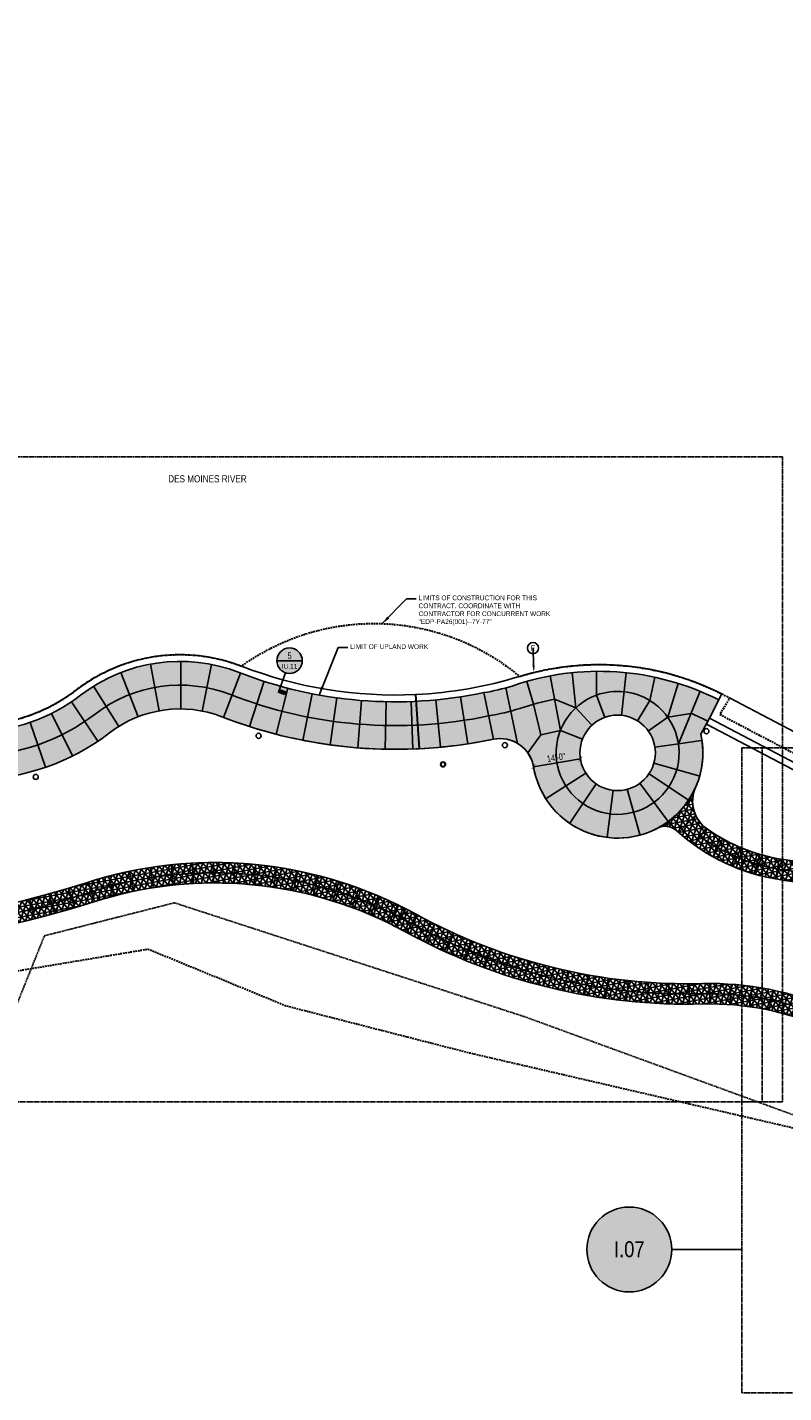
# Model space of a CAD drawing. Extents: x -7 to 1611950, y -7 to 575670.
# Tile 23 of 25: x 1610431 to 1610653, y 574829 to 575232. Entities that reach past the tile are written whole.
import ezdxf
from ezdxf import colors
from ezdxf.entities.mleader import LeaderData, LeaderLine
from ezdxf.enums import TextEntityAlignment as Align
from ezdxf.math import Vec2, Vec3

# ---------------------------------------------------------------- set-up
doc = ezdxf.new("R2010")
doc.units = 0
doc.header["$MEASUREMENT"] = 0
for name, pattern in [('3001.687.19 I09 Tree Protection$0$HIDDEN', [0.375, 0.25, -0.125]), ('DASHED', [0.75, 0.5, -0.25]), ('HIDDEN', [0.375, 0.25, -0.125])]:
    doc.linetypes.add(name, pattern=pattern)
for name, color, linetype in [('3001.687.19 I09 Tree Protection$0$L-TREE-PROTECT', 5, '3001.687.19 I09 Tree Protection$0$HIDDEN'), ('3001.687.19 P-Series Lighting$0$EN-LITE', 3, 'Continuous'), ('3001.687.19 P-Series Lighting$0$EN-LITE OPT2', 3, 'Continuous'), ('L-ANNO-MACH', 7, 'HIDDEN'), ('L-ANNO-MACH-OVERALL', 7, 'HIDDEN'), ('L-PAVE-JONT', 1, 'Continuous'), ('L-PAVE-SDWK', 4, 'Continuous'), ('X-XREF-SURV', 252, 'Continuous')]:
    doc.layers.add(name, color=color, linetype=linetype)
for name, color, linetype, lineweight in [('L-ANNO-DIMS', 2, 'Continuous', 25), ('L-ANNO-KEYN', 2, 'Continuous', 25), ('L-ANNO-KEYN-20SC', 2, 'Continuous', 25), ('L-ANNO-NOTE', 2, 'Continuous', 25), ('L-ANNO-SCRN', 9, 'Continuous', 25), ('P-LOW', 4, 'DASHED', 30)]:
    doc.layers.add(name, color=color, linetype=linetype, lineweight=lineweight)
doc.layers.add('L-ANNO-NPLT', color=8, linetype='Continuous', plot=False)
doc.layers.add('L-ANNO-TTLB-NPLT', color=8, linetype='Continuous', plot=False)
doc.styles.add('3001.687.19 P-Series Lighting$0$SIMPLEX', font='ARIALN.TTF')
doc.styles.add('RDG Standard', font='ARIALN.TTF')
doc.styles.add('RDG_Standard', font='ARIALN.TTF')
doc.styles.get("Standard").update_dxf_attribs({"font": 'arial.ttf'})
doc.styles.add('X-HLVM1S', font='ARIALN.TTF')
doc.dimstyles.new('RDG-ENG', dxfattribs={"dimscale": 12, "dimtxt": 0.09375, "dimasz": 0.0625, "dimexe": 0.0625, "dimexo": 0.0625, "dimgap": 0.03125, "dimtad": 1, "dimlfac": 12, "dimzin": 3, "dimdsep": 46, "dimlunit": 4, "dimtxsty": 'RDG Standard', "dimblk": 'ARCHTICK', "dimcen": 0.0937, "dimclrd": 256, "dimclre": 256, "dimclrt": 256, "dimadec": 0, "dimazin": 0, "dimtfac": 0.75, "dimtofl": 0, "dimtmove": 0, "dimatfit": 3, "dimfxl": 1, "dimtolj": 1, "dimtzin": 0, "dimarcsym": 0})
doc.dimstyles.new('RDG-ENG$7', dxfattribs={"dimscale": 12, "dimtxt": 0.09375, "dimasz": 0.125, "dimexe": 0.0625, "dimexo": 0.0625, "dimgap": 0.03125, "dimtad": 1, "dimlfac": 12, "dimzin": 3, "dimdsep": 46, "dimlunit": 4, "dimtxsty": 'RDG Standard', "dimblk": 'ARCHTICK', "dimcen": 0.0937, "dimclrd": 256, "dimclre": 256, "dimclrt": 256, "dimadec": 0, "dimazin": 0, "dimtfac": 0.75, "dimtofl": 0, "dimtmove": 0, "dimatfit": 3, "dimfxl": 1, "dimtolj": 1, "dimtzin": 0, "dimarcsym": 0})
pattern_1 = [(50, (0, 0), (1.0758902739, -0.09412820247), [0.1125, -1.2375]), (355, (0, 0), (-0.2081270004, 1.12828820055), [0.09, -0.99]), (100.45144446, (0.0897, -0.0078), (0.8677632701, 1.03415998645), [0.095610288, -1.051713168]), (46.1842, (0, 0.3), (1.600861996, -0.2482789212), [0.16875, -1.85625]), (96.63563549, (0.1334, 0.2793), (1.4019929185, 1.4611779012), [0.143415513, -1.57757064]), (351.18416399, (0, 0.3), (1.4019929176, 1.4611779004), [0.135, -1.4850000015]), (21, (0.15, 0.225), (0.8953605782, -0.603928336), [0.1125, -1.2375]), (326, (0.15, 0.225), (0.3649729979, 1.0877250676), [0.09, -0.99]), (71.45144474, (0.2246, 0.1747), (1.2603335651, 0.4837967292), [0.095610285, -1.051713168]), (37.5, (0, 0), (0.01823978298, 0.49934078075), [0, -0.978, 0, -1.005, 0, -0.99375]), (7.5, (0, 0), (0.39460430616, 0.59161756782), [0, -0.573, 0, -0.9555, 0, -0.37875]), (327.5, (-0.3345, 0), (0.80073365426, -0.0338323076), [0, -0.375, 0, -1.17, 0, -1.5525]), (317.5, (-0.4845, 0), (0.874779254, 0.1501574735), [0, -0.4875, 0, -0.777, 0, -1.1025])]

# ---------------------------------------------------------------- blocks, each defined once
blk = doc.blocks.new('_ArchTick')
at = {"color": 0, "linetype": 'ByBlock', "const_width": 0.15}
blk.add_lwpolyline([(-0.5, -0.5), (0.5, 0.5)], dxfattribs=at)
blk = doc.blocks.new('*D66')
at = {"layer": 'L-ANNO-DIMS', "lineweight": -2, "transparency": 16777216}
for p, q in [((1610579.48, 575015.13), (1610579.48, 575015.13)), ((1610579.68, 575013.9), (1610593.51, 575016.17)), ((1610593.3, 575017.4), (1610593.3, 575017.4))]:
    blk.add_line(p, q, dxfattribs=at)
at = {"layer": 'L-ANNO-DIMS', "lineweight": -2, "transparency": 16777216, "xscale": 1.25, "yscale": 1.25, "zscale": 1.25}
for p, rotation in [((1610579.68, 575013.9), 189.3287743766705), ((1610593.51, 575016.17), 9.328774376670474)]:
    blk.add_blockref('_ArchTick', p, dxfattribs=dict(at, rotation=rotation))
at = {"layer": 'L-ANNO-DIMS', "transparency": 16777216, "insert": (1610586.34, 575016.6), "char_height": 1.875, "attachment_point": 5, "rotation": 9.3288, "style": 'RDG Standard'}
blk.add_mtext('\\A1;14\'-0"', dxfattribs=at)
blk = doc.blocks.new('*U109')
at = {"layer": 'L-ANNO-KEYN', "true_color": 0xffffff}
h = blk.add_hatch(color=7, dxfattribs=at)
edge = h.paths.add_edge_path()
edge.add_arc((0, 0.0005), 0.25, 0, 360)
at = {"layer": 'L-ANNO-KEYN'}
blk.add_line((0.6635, 0), (0.25, 0), dxfattribs=at)
blk.add_circle((0, 0), 0.25, dxfattribs=at)
at = {"layer": 'L-ANNO-KEYN', "style": 'X-HLVM1S', "flags": 8}
blk.add_attdef('SHEET#', text='', height=0.0938, dxfattribs=at).set_placement((0, 0.0014), align=Align.MIDDLE_CENTER)
blk = doc.blocks.new('*U63')
at = {"layer": 'L-PAVE-JONT'}
blk.add_line((0, 3), (0, -3), dxfattribs=at)
blk = doc.blocks.new('*U64')
at = {"layer": 'L-PAVE-JONT', "color": 0, "linetype": 'ByBlock', "lineweight": -2, "transparency": 16777216}
for p, rotation in [((1610461.22, 574980.13), 11.80759910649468), ((1610467.21, 574981.22), 8.897571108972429), ((1610473.25, 574982.01), 5.987543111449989), ((1610479.32, 574982.49), 3.077515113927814), ((1610485.41, 574982.66), 0.1674871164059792), ((1610491.5, 574982.53), 357.2574591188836), ((1610497.57, 574982.08), 354.3474311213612), ((1610503.62, 574981.33), 351.437403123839), ((1610509.61, 574980.27), 348.5273751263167), ((1610443.63, 574975.22), 16.72332605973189), ((1610449.45, 574977.03), 17.62765510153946), ((1610455.3, 574978.73), 14.71762710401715), ((1610515.55, 574978.9), 345.6173471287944), ((1610521.41, 574977.24), 342.7073191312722), ((1610527.17, 574975.28), 339.79729113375), ((1610431.89, 574971.97), 14.16418322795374), ((1610437.78, 574973.53), 15.44375464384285), ((1610532.83, 574973.04), 336.8872631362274), ((1610538.37, 574970.51), 333.9772351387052), ((1610543.78, 574967.7), 331.3755372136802), ((1610549.17, 574964.87), 333.4305151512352), ((1610554.67, 574962.25), 335.4854930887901), ((1610560.25, 574959.82), 337.5404710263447), ((1610565.92, 574957.6), 339.5954489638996), ((1610571.67, 574955.58), 341.6504269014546), ((1610577.48, 574953.76), 343.7054048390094), ((1610583.36, 574952.16), 345.7603827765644), ((1610589.29, 574950.77), 347.8153607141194), ((1610595.26, 574949.59), 349.8703386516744), ((1610601.28, 574948.62), 351.9253165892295), ((1610607.32, 574947.88), 353.9802945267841), ((1610613.39, 574947.35), 356.0352724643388), ((1610619.47, 574947.04), 358.0902504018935), ((1610625.56, 574946.94), 0.1452283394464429), ((1610631.65, 574947.03), 0.1476671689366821), ((1610637.73, 574946.83), 356.0396607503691), ((1610643.79, 574946.19), 351.9316543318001), ((1610649.78, 574945.12), 347.8236479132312)]:
    blk.add_blockref('*U63', p, dxfattribs=dict(at, rotation=rotation))
blk = doc.blocks.new('*U59')
at = {"layer": 'L-PAVE-JONT'}
blk.add_line((0, 7), (0, -7), dxfattribs=at)
blk = doc.blocks.new('*U60')
at = {"layer": 'L-PAVE-JONT', "color": 0, "linetype": 'ByBlock', "lineweight": -2, "transparency": 16777216}
for p, rotation in [((1610142.83, 575088.68), 310.2732509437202), ((1610148.27, 575083.19), 319.3144249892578), ((1610154.51, 575078.64), 328.3555990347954), ((1610161.38, 575075.11), 337.3967730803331), ((1610168.72, 575072.72), 346.4379471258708), ((1610191.79, 575071.91), 359.987242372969), ((1610176.35, 575071.5), 355.4791211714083), ((1610184.07, 575071.5), 4.520295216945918), ((1610199.51, 575071.49), 353.7475588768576), ((1610207.13, 575070.23), 347.5078753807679), ((1610214.58, 575068.15), 341.2681918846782), ((1610221.75, 575065.27), 335.0285083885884), ((1610228.57, 575061.63), 328.7888248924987), ((1610234.96, 575057.29), 324.3919354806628), ((1610241.4, 575053.02), 328.4563164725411), ((1610248.13, 575049.21), 332.520697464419), ((1610255.11, 575045.89), 336.5850784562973), ((1610262.31, 575043.07), 340.6494594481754), ((1610269.69, 575040.77), 344.7138404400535), ((1610323.25, 575039.77), 12.59880739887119), ((1610330.88, 575041.05), 6.359123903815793), ((1610338.59, 575041.48), 0.1194404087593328), ((1610346.31, 575041.08), 353.8797569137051), ((1610353.94, 575039.84), 347.6400734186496), ((1610277.22, 575039), 348.7782214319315), ((1610284.85, 575037.76), 352.8426024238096), ((1610292.55, 575037.07), 356.9069834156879), ((1610300.28, 575036.93), 0.9713644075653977), ((1610308, 575037.33), 5.035745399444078), ((1610315.67, 575038.28), 9.100126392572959), ((1610361.39, 575037.78), 341.4003899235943), ((1610468.08, 575037.24), 10.45380073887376), ((1610475.77, 575037.92), 359.6484951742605), ((1610483.45, 575037.15), 348.8431896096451), ((1610368.56, 575034.92), 335.1607064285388), ((1610460.65, 575035.13), 21.25910630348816), ((1610490.86, 575034.95), 338.9484073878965), ((1610498.15, 575032.38), 342.2545083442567), ((1610375.39, 575031.29), 328.9210229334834), ((1610453.76, 575031.67), 32.06441186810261), ((1610505.58, 575030.24), 345.5606093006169), ((1610513.12, 575028.53), 348.8667102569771), ((1610559.27, 575027.55), 8.703315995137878), ((1610381.82, 575027), 326.3848824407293), ((1610447.45, 575027.2), 33.9638274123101), ((1610520.74, 575027.26), 352.1728112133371), ((1610528.43, 575026.43), 355.4789121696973), ((1610536.15, 575026.04), 358.7850131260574), ((1610543.88, 575026.1), 2.091114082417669), ((1610551.59, 575026.6), 5.397215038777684), ((1610388.52, 575023.16), 333.8936541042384), ((1610395.67, 575020.22), 341.4024257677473), ((1610433.64, 575020.33), 18.9462840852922), ((1610440.77, 575023.32), 26.45505574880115), ((1610403.14, 575018.24), 348.9111974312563), ((1610410.8, 575017.25), 356.4199690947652), ((1610418.53, 575017.28), 3.928740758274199), ((1610426.19, 575018.31), 11.43751242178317)]:
    blk.add_blockref('*U59', p, dxfattribs=dict(at, rotation=rotation))
blk = doc.blocks.new('*U61')
at = {"layer": 'L-PAVE-JONT'}
blk.add_line((0, 3), (0, -3), dxfattribs=at)
blk = doc.blocks.new('*U62')
at = {"layer": 'L-PAVE-JONT', "color": 0, "linetype": 'ByBlock', "lineweight": -2, "transparency": 16777216}
for p, rotation in [((1610628.8, 574993.31), 324.4294698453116), ((1610634.05, 574989.98), 330.8418857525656), ((1610639.64, 574987.26), 337.2543016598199), ((1610645.5, 574985.18), 343.666717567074), ((1610651.56, 574983.77), 350.0791334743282), ((1610657.7, 574982.84), 350.1071872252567), ((1610663.79, 574981.57), 346.2805560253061), ((1610669.78, 574979.9), 342.4539248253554), ((1610675.64, 574977.82), 338.6272936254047), ((1610681.36, 574975.37), 334.800662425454), ((1610686.89, 574972.53), 330.9740312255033), ((1610692.23, 574969.33), 327.1474000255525), ((1610697.33, 574965.79), 323.3207688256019), ((1610702.19, 574961.91), 319.4941376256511), ((1610706.79, 574957.71), 315.6675064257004), ((1610711.24, 574953.37), 317.3296541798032), ((1610715.93, 574949.29), 320.6095061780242), ((1610720.85, 574945.48), 323.889358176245), ((1610725.98, 574941.97), 327.1692101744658), ((1610731.3, 574938.74), 330.4490621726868), ((1610736.79, 574935.83), 333.7289141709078), ((1610742.44, 574933.24), 337.0087661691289), ((1610748.24, 574930.98), 340.28861816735), ((1610754.15, 574929.05), 343.5684701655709), ((1610760.16, 574927.46), 346.8483221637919), ((1610766.26, 574926.22), 350.1281741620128), ((1610772.41, 574925.33), 353.4080261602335), ((1610778.61, 574924.79), 356.6878781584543), ((1610784.82, 574924.61), 359.9677301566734), ((1610791.04, 574924.78), 3.247582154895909), ((1610797.24, 574925.31), 6.527434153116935), ((1610803.39, 574926.2), 9.807286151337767)]:
    blk.add_blockref('*U61', p, dxfattribs=dict(at, rotation=rotation))
blk = doc.blocks.new('KEYNOTE-CIRCLE')
at = {"layer": 'L-ANNO-NOTE', "color": 0, "transparency": 16777216}
blk.add_circle((0, 0), 0.0971, dxfattribs=at)
at = {"layer": 'L-ANNO-NOTE', "color": 0, "transparency": 16777216, "style": 'RDG_Standard'}
blk.add_attdef('#', text='', height=0.0938, dxfattribs=at).set_placement((0, 0), align=Align.MIDDLE_CENTER)
blk = doc.blocks.new('*U53')
at = {"layer": 'L-ANNO-KEYN', "true_color": 0xffffff}
h = blk.add_hatch(color=7, dxfattribs=at)
edge = h.paths.add_edge_path()
edge.add_arc((0, 0), 0.25, 0, 360)
at = {"layer": 'L-ANNO-KEYN'}
blk.add_hatch(color=256, dxfattribs=at).paths.add_polyline_path([(-0.102, -0.662), (-0.083, -0.609), (-0.201, -0.568), (-0.22, -0.62)])
for p, q in [((-0.25, 0), (0.25, 0)), ((-0.083, -0.236), (-0.22, -0.62))]:
    blk.add_line(p, q, dxfattribs=at)
blk.add_lwpolyline([(-0.102, -0.662), (-0.083, -0.609), (-0.201, -0.568), (-0.22, -0.62)], close=True, dxfattribs=at)
blk.add_circle((0, 0), 0.25, dxfattribs=at)
at = {"layer": 'L-ANNO-KEYN', "style": 'X-HLVM1S', "flags": 8}
blk.add_attdef('VIEWNUMBER', text='', height=0.125, dxfattribs=at).set_placement((0, 0), align=Align.BOTTOM_CENTER)
blk.add_attdef('SHEETNUMBER', text='', height=0.0938, dxfattribs=at).set_placement((0, -0.063), align=Align.TOP_CENTER)
at = {"layer": 'L-ANNO-KEYN', "style": 'RDG_Standard'}
blk.add_attdef('DESC', text='', height=0.0938, dxfattribs=at).set_placement((0.001, -0.371), align=Align.CENTER)
blk = doc.blocks.new('viewports_Rebid')
at = {"layer": 'L-ANNO-MACH'}
blk.add_lwpolyline([(974.23, -154.41), (980.23, -154.41), (980.23, -50.07), (986.23, -50.07)], dxfattribs=at)
at = {"layer": 'L-ANNO-MACH-OVERALL'}
for points in [[(986.23, -154.41), (666.23, -154.41), (666.23, 35.59), (986.23, 35.59)], [(1294.23, -240.07), (974.23, -240.07), (974.23, -50.07), (1294.23, -50.07)]]:
    blk.add_lwpolyline(points, close=True, dxfattribs=at)
blk = doc.blocks.new('3001.687.19 I09 Tree Protection')
at = {"layer": '3001.687.19 I09 Tree Protection$0$L-TREE-PROTECT'}
blk.add_lwpolyline([(1610425.18, 574938.2), (1610435.58, 574964.09), (1610473.88, 574973.8), (1610577.12, 574940.23), (1610690.81, 574898.69), (1610702.8, 574874.88), (1610777.83, 574852.3), (1610817.8, 574852.3), (1610887.82, 574866.09)], dxfattribs=at)
blk = doc.blocks.new('3001.687.19 P-Series Lighting$0$SPD')
at = {"layer": '3001.687.19 P-Series Lighting$0$EN-LITE OPT2'}
blk.add_circle((16101985.7, 5750268.2), 6, dxfattribs=at)
blk = doc.blocks.new('3001.687.19 P-Series Lighting$0$DM_ELEC-LF32')
blk.add_circle((0, 0), 3)
at = {"style": '3001.687.19 P-Series Lighting$0$SIMPLEX', "flags": 1}
blk.add_attdef('CON_CENTER', text='', height=9.6, dxfattribs=at).set_placement((0, 0), align=Align.MIDDLE_CENTER)
for tag, p in [('CON_TYPE', (0, -16.5)), ('CON_WIDTH', (0, -32.9))]:
    blk.add_attdef(tag, p, '', height=9.6, dxfattribs=at)
blk = doc.blocks.new('3001.687.19 P-Series Lighting')
at = {"layer": '3001.687.19 P-Series Lighting$0$EN-LITE', "xscale": 0.25, "yscale": 0.25, "zscale": 0.25}
for p in [(1610498.69, 575022.98), (1610630.62, 575024.37), (1610571.25, 575020.24), (1610553.03, 575014.56), (1610553.03, 575014.56), (1610433.02, 575010.88)]:
    blk.add_blockref('3001.687.19 P-Series Lighting$0$DM_ELEC-LF32', p, dxfattribs=at)
at = {"layer": '3001.687.19 P-Series Lighting$0$EN-LITE OPT2', "xscale": 0.09999999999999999, "yscale": 0.09999999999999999, "zscale": 0.09999999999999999}
blk.add_blockref('3001.687.19 P-Series Lighting$0$SPD', (354.46, -12.26), dxfattribs=at)

msp = doc.modelspace()

# ---------------------------------------------------------------- hatches: boundary and pattern name
at = {"layer": 'L-ANNO-SCRN'}
h = msp.add_hatch(dxfattribs=at)
h.set_pattern_fill('AR-CONC', color=256, scale=0.15)
h.set_pattern_definition(pattern_1)
edge = h.paths.add_edge_path()
edge.add_arc((1610538.98683, 575159.99708), 126.9876, 248.7344965, 272.7505477, ccw=False)
edge.add_arc((1610475.521, 574996.92425), 48, 68.7350848, 127.6152423)
edge.add_arc((1610414.48676, 575076.05912), 51.93753, 234.3109316, 307.6664889, ccw=False)
edge.add_arc((1610338.74388, 574970.50483), 77.9805, 54.3557112, 102.9478372)
edge.add_line((1610321.27126, 575046.50263), (1610321.15746, 575046.47655))
edge.add_line((1610321.15746, 575046.47655), (1610324.38321, 575032.85286))
edge.add_arc((1610298.42797, 575145.91181), 116, 282.9295054, 282.9413703)
edge.add_arc((1610338.73967, 574970.48385), 64, 54.3621782, 102.9413702, ccw=False)
edge.add_arc((1610414.48541, 575076.13698), 66, 234.3621782, 307.6152423)
edge.add_arc((1610475.521, 574996.92425), 34, 68.7350848, 127.6152423, ccw=False)
edge.add_arc((1610538.99012, 575160.00911), 141, 248.7350848, 272.8414103)
edge.add_line((1610545.97972, 575019.18246), (1610545.08067, 575033.15578))
h = msp.add_hatch(dxfattribs=at)
h.set_pattern_fill('AR-CONC', color=256, scale=0.15)
h.set_pattern_definition(pattern_1)
edge = h.paths.add_edge_path()
edge.add_arc((1610538.99012, 575160.00911), 141, 272.8965583, 281.8307284)
edge.add_arc((1610569.94829, 575012.21671), 10, 9.4646478, 101.8307284, ccw=False)
edge.add_arc((1610604.47184, 575017.97208), 25, 189.4646479, 372.252932)
edge.add_line((1610628.90235, 575023.27777), (1610631.54467, 575028.22057))
edge.add_line((1610631.54467, 575028.22057), (1610634.25557, 575033.5785))
edge.add_arc((1610598.95503, 574963.3035), 78.64288, 63.328704, 106.8371787)
edge.add_arc((1610539.92748, 575154.63794), 121.59165, 272.4545923, 287.3444771, ccw=False)
edge.add_line((1610545.13496, 575033.15785), (1610546.11526, 575019.18925))
edge = h.paths.add_edge_path(flags=16)
edge.add_arc((1610604.47184, 575017.97208), 11.1127, 0, 360)
at = {"layer": 'L-ANNO-SCRN', "ltscale": 0.01}
h = msp.add_hatch(dxfattribs=at)
h.set_pattern_fill('NET3', color=256, scale=12, angle=10.4)
edge = h.paths.add_edge_path()
edge.add_arc((1609954.03499, 575193.68314), 178, 275.5443029, 284.1935649)
edge.add_line((1609997.68032, 575021.11697), (1609998.77094, 575021.3067))
edge.add_arc((1610000.91519, 575016.78982), 5, 115.3945878, 248.6841365)
edge.add_arc((1610051.49656, 575146.41827), 144.14743, 248.6841365, 285.828374)
edge.add_arc((1610150.82022, 574796.0782), 220, 64.0444907, 105.828374, ccw=False)
edge.add_arc((1610365.14205, 575236.16061), 269.49605, 244.0249618, 287.9075308)
edge.add_arc((1610485.75337, 574862.65553), 123, 62.781524, 107.8712941, ccw=False)
edge.add_line((1610542.01169, 574972.03561), (1610539.22782, 574966.72033))
edge.add_arc((1610485.75337, 574862.65553), 117, 62.8033108, 107.8712941)
edge.add_arc((1610365.14205, 575236.1606), 275.49604, 244.0253869, 287.9067423, ccw=False)
edge.add_arc((1610150.82022, 574796.0782), 214, 64.0444907, 105.828374)
edge.add_arc((1610051.49656, 575146.41827), 150.14743, 241.8291039, 285.828374, ccw=False)
edge.add_arc((1609971.16944, 574996.42592), 20, 61.8291039, 91.3985871)
edge.add_line((1609970.68129, 575016.41997), (1609971.23253, 575016.51587))
h = msp.add_hatch(dxfattribs=at)
h.set_pattern_fill('NET3', color=256, scale=12, angle=10.4)
edge = h.paths.add_edge_path()
edge.add_arc((1610485.75337, 574862.65553), 117, 61.26492, 62.7817033, ccw=False)
edge.add_arc((1610625.1739, 575116.9426), 173, 241.26492, 271.4988119)
edge.add_arc((1610631.84374, 574862.02984), 82, 40.5986621, 91.4988119, ccw=False)
edge.add_arc((1610804.20178, 575009.75157), 145, 220.5986621, 297.8966469)
edge.add_arc((1610874.38349, 574877.18261), 5, 77.5802528, 117.8966469, ccw=False)
edge.add_arc((1610877.4402, 574890.87449), 9.02896, 257.3236578, 508.8954732)
edge.add_arc((1610861.17032, 574900.74317), 10, 262.1913821, 328.6388783, ccw=False)
edge.add_arc((1610865.24626, 574930.46499), 40, 191.6818726, 262.1913821, ccw=False)
edge.add_arc((1610830.97121, 574923.37828), 5, 102.5817929, 191.6818726, ccw=False)
edge.add_arc((1610827.80993, 574936.99655), 8.98066, 283.3401073, 528.6304592)
edge.add_arc((1610809.20352, 574940.7471), 10, 284.5153485, 348.5791627, ccw=False)
edge.add_arc((1610784.89571, 575033.28791), 105.67999, 225.4045385, 284.6983544, ccw=False)
edge.add_arc((1610641.70883, 574891.11272), 96.11521, 44.1287295, 83.0615475)
edge.add_arc((1610661.13937, 575038.53242), 52.59294, 234.4316085, 261.4495534, ccw=False)
edge.add_arc((1610636.58032, 575003.73879), 10.0091, 156.1058844, 232.9334141, ccw=False)
edge.add_arc((1610604.47111, 575017.97276), 25.11365, 297.8066482, 336.0869651, ccw=False)
edge.add_arc((1610618.51874, 574991.3364), 5, 49.6461054, 117.8059001, ccw=False)
edge.add_arc((1610661.13084, 575038.53034), 58.58751, 227.7734183, 261.6224157)
edge.add_arc((1610641.70484, 574891.09942), 90.12889, 44.0485261, 83.0601456, ccw=False)
edge.add_arc((1610784.87204, 575033.24736), 111.6345, 225.3982425, 282.6823884)
edge.add_arc((1610811.54819, 574914.57418), 10, 16.485005, 102.5165182, ccw=False)
edge.add_arc((1610865.13463, 574930.34856), 45.86, 196.3851011, 256.0268238)
edge.add_arc((1610853.33145, 574882.93566), 3, -68.8231643, 75.9269198, ccw=False)
edge.add_arc((1610804.20178, 575009.75157), 139, 220.5986621, 291.1768356, ccw=False)
edge.add_arc((1610631.84374, 574862.02984), 88, 40.5986621, 91.4988119)
edge.add_arc((1610625.1739, 575116.9426), 167, 241.26492, 271.4988119, ccw=False)
edge.add_arc((1610485.75337, 574862.65553), 123, 61.26492, 62.7304502)
edge.add_line((1610542.10917, 574971.98541), (1610539.26706, 574966.70016))

# ---------------------------------------------------------------- linework, layer by layer
at = {"layer": 'L-ANNO-NPLT'}
msp.add_lwpolyline([(1610546.11526, 575019.18925, 0.03900243), (1610567.89808, 575022.00429, -0.421100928), (1610579.691, 575013.9013, 1.028546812), (1610628.9841, 575023.4307), (1610631.54467, 575028.22057), (1610631.54467, 575028.22057), (1610635.1615, 575035.36155, 0.193870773), (1610575.59029, 575040.48745, -0.062351), (1610544.99702, 575035.15352)], format="xyb", close=True, dxfattribs=at)
for points in [[(1609998.00712, 575009.3371, 0.163506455), (1610091.63201, 575004.85022, -0.184365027), (1610245.79618, 574991.18988, 0.193674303), (1610448.9278, 574976.86532, -0.206363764), (1610543.44463, 574967.87776, 0.132841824), (1610629.62046, 574947.00076, -0.225974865), (1610696.38309, 574917.34415, 0.318237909), (1610855.49894, 574877.34084)], [(1610628.80222, 574993.31203, 0.11886092), (1610652.95736, 574983.54601, -0.171688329), (1610708.5922, 574955.89967, 0.25524334), (1610808.7244, 574927.25808)]]:
    msp.add_lwpolyline(points, format="xyb", dxfattribs=at)
at = {"layer": 'L-ANNO-TTLB-NPLT'}
msp.add_lwpolyline([(1610542.01169, 574972.03561, 0.199319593), (1610448.00716, 574979.72056, -0.193848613), (1610247.1083, 574993.88772, 0.184707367), (1610090.81374, 575007.73647, -0.163506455), (1609999.09765, 575012.13187, -0.657436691), (1609998.77094, 575021.3067), (1609970.68129, 575016.41997, -0.129741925), (1609980.6115, 575014.05679, 0.194377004), (1610092.45028, 575001.96397, -0.184363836), (1610244.48226, 574988.49291, 0.193843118), (1610449.84843, 574974.01008, -0.199220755), (1610539.22782, 574966.72033)], format="xyb", close=True, dxfattribs=at)
for points in [[(1610710.69814, 574958.03513, 0.171320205), (1610653.39749, 574986.51455, -0.118899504), (1610630.54741, 574995.75218, -0.348371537), (1610627.42904, 575007.79296, -0.169418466), (1610616.11562, 574995.72191, -0.307048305), (1610621.71935, 574995.18363, 0.149078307), (1610652.59488, 574980.56799, -0.171883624), (1610706.48509, 574953.7631, 0.255287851)], [(1610698.66095, 574919.29642, 0.225818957), (1610629.54199, 574949.99974, -0.132690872), (1610544.88691, 574970.50832, 0.006394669), (1610542.10917, 574971.98541), (1610539.26706, 574966.70016, -0.006618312), (1610542.00235, 574965.24721, 0.132690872), (1610629.69893, 574944.00179, -0.225818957), (1610694.10523, 574915.39188, 0.350675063)]]:
    msp.add_lwpolyline(points, format="xyb", dxfattribs=at)
at = {"layer": 'L-PAVE-JONT'}
for p, q in [((1610577.73349, 575039.03439), (1610579.64332, 575032.29996)), ((1610587.61464, 575024.59814), (1610584.59541, 575040.64926)), ((1610591.07158, 575041.58812), (1610592.13179, 575031.23077)), ((1610598.26932, 575034.98967), (1610598.19587, 575041.98929)), ((1610606.96168, 575041.58766), (1610605.63702, 575029.02352)), ((1610613.95511, 575033.40378), (1610615.42814, 575040.24704)), ((1610622.33353, 575038.42623), (1610619.21974, 575028.48728)), ((1610565.02778, 575035.70689), (1610567.89808, 575022.00429)), ((1610571.53496, 575037.12506), (1610574.96723, 575020.77791)), ((1610598.26932, 575034.98967), (1610600.66641, 575028.4129)), ((1610628.75983, 575036.09913), (1610622.3858, 575020.6479)), ((1610579.64332, 575032.29996), (1610581.8179, 575023.23396)), ((1610585.90581, 575033.77299), (1610592.13179, 575031.23077)), ((1610592.13179, 575031.23077), (1610596.90084, 575026.10669)), ((1610613.95511, 575033.40378), (1610610.29012, 575027.4399)), ((1610619.21974, 575028.48728), (1610613.52013, 575024.42348)), ((1610626.06915, 575029.57666), (1610619.21974, 575028.48728)), ((1610581.8179, 575023.23396), (1610577.96817, 575018.01587)), ((1610587.61464, 575024.59814), (1610581.8179, 575023.23396)), ((1610594.12943, 575022.03737), (1610587.61464, 575024.59814)), ((1610587.61464, 575024.59814), (1610587.61464, 575024.59814)), ((1610622.3858, 575020.6479), (1610615.4626, 575019.61378)), ((1610622.3858, 575020.6479), (1610629.07862, 575021.62605)), ((1610579.691, 575013.90128), (1610593.50612, 575016.17072)), ((1610615.17114, 575014.96923), (1610628.41021, 575011.25107)), ((1610595.08982, 575012.01644), (1610583.3653, 575004.5738)), ((1610625.36316, 575004.03661), (1610613.71655, 575011.80543)), ((1610598.14245, 575008.83803), (1610590.34313, 574997.29725)), ((1610603.11403, 575006.94264), (1610601.41721, 574993.15939)), ((1610607.32619, 575007.23221), (1610611.0133, 574993.91746)), ((1610619.32996, 574997.72655), (1610611.04677, 575009.01315)), ((1610625.36316, 575004.03661), (1610626.57422, 575004.00451)), ((1610622.49569, 574994.48998), (1610627.36185, 574999.533)), ((1610619.32996, 574997.72655), (1610619.14927, 574996.29649))]:
    msp.add_line(p, q, dxfattribs=at)
for centre, radius, start, end in [((1610604.47184, 575017.97208), 18.1127, 110.0256158, 58.4279598), ((1610604.47184, 575017.97208), 18.1127, 58.4279598, 110.0256158), ((1610554.76498, 575098.43531), 70.55621, 279.5434891, 287.2230188), ((1610599.0144, 574963.99358), 71, 100.6529005, 109.2071085), ((1610599.0144, 574963.99358), 71, 63.1401368, 67.5825659), ((1610604.47184, 575017.97208), 25.11264, 306.2748076, 326.2948912)]:
    msp.add_arc(centre, radius, start, end, dxfattribs=at)
at = {"layer": 'L-PAVE-SDWK'}
msp.add_line((1610631.54467, 575028.22057), (1610628.9841, 575023.4307), dxfattribs=at)
msp.add_lwpolyline([(1610631.54467, 575028.22057), (1610634.25557, 575033.5785)], dxfattribs=at)
msp.add_circle((1610604.47184, 575017.97208), 11.1127, dxfattribs=at)
for centre, radius, start, end in [((1610599.0144, 574963.99358), 78, 63.1401368, 109.2071085), ((1610554.76498, 575098.43531), 63.5624, 279.2916661, 287.0045581), ((1610475.521, 574996.92425), 34, 68.7350848, 127.6152423), ((1610538.99012, 575160.00911), 141, 248.7350848, 281.8307284), ((1610414.48541, 575076.13698), 66, 234.3621782, 307.6152423), ((1610569.83788, 575012.19363), 10, 9.4721775, 101.7879304), ((1610604.47184, 575017.97208), 25.1127, 336.0877163, 12.5543254), ((1610604.47184, 575017.97208), 25.1127, 189.4721775, 297.805897), ((1610636.57071, 575003.73958), 10, 156.0877163, 234.7679071), ((1610618.51874, 574991.3364), 5, 47.9094619, 117.805897), ((1610661.1224, 575038.50246), 58.5587, 227.9094619, 261.6266151), ((1610661.1224, 575038.50246), 52.5587, 234.7679071, 261.5482324), ((1610365.1496, 575236.6926), 270, 244.0444907, 287.8712941), ((1610365.1496, 575236.6926), 276, 244.0444907, 287.8712941), ((1610641.70883, 574891.11272), 96.11521, 44.1287295, 83.0149165), ((1610485.75337, 574862.65553), 123, 61.26492, 107.8712941), ((1610485.75337, 574862.65553), 117, 61.26492, 107.8712941), ((1610641.70484, 574891.09942), 90.12889, 44.0485261, 83.0601456), ((1610625.1739, 575116.9426), 167, 241.26492, 271.4988119), ((1610625.1739, 575116.9426), 173, 241.26492, 271.4988119), ((1610631.84374, 574862.02984), 88, 40.5986621, 91.4988119), ((1610631.84374, 574862.02984), 82, 40.5986621, 91.4988119)]:
    msp.add_arc(centre, radius, start, end, dxfattribs=at)
at = {"layer": 'X-XREF-SURV'}
msp.add_lwpolyline([(1610736.16136, 574982.30344), (1610637.46917, 575034.14507)], dxfattribs=at)
msp.add_lwpolyline([(1610743.74861, 574969.28141), (1610631.54467, 575028.22057), (1610630.61461, 575026.44999), (1610741.54719, 574968.17865, 0.030806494)], format="xyb", close=True, dxfattribs=at)

# ---------------------------------------------------------------- block references
at = {"layer": 'L-ANNO-KEYN-20SC'}
ref = msp.add_blockref('*U53', (1610507.81003, 575045.11573), dxfattribs=dict(at, xscale=15, yscale=15, zscale=15))
ref.add_attrib('VIEWNUMBER', '5', dxfattribs={"layer": 'L-ANNO-KEYN', "height": 1.875, "style": 'X-HLVM1S'}).set_placement((1610507.81003, 575045.11573), align=Align.BOTTOM_CENTER)
ref.add_attrib('SHEETNUMBER', 'IU.11', dxfattribs={"layer": 'L-ANNO-KEYN', "height": 1.40625, "style": 'X-HLVM1S'}).set_placement((1610507.81003, 575044.17823), align=Align.TOP_CENTER)
at = {"layer": 'L-ANNO-MACH-OVERALL', "xscale": 50, "yscale": 50, "zscale": 50}
msp.add_blockref('*U109', (1610607.90234, 574871.68391), dxfattribs=at).add_auto_attribs({'SHEET#': 'I.07'})
at = {"layer": 'L-PAVE-JONT'}
for name in ['*U64', '*U62']:
    msp.add_blockref(name, (0, 0), dxfattribs=at)
at = {"layer": 'X-XREF-SURV'}
msp.add_blockref('3001.687.19 I09 Tree Protection', (0, 0), dxfattribs=at)

# ---------------------------------------------------------------- texts
at = {"layer": 'L-ANNO-NOTE', "insert": (1610472.04898, 575099.74872), "char_height": 2.1, "width": 23.2436872, "attachment_point": 1, "style": 'RDG Standard', "bg_fill": 3, "box_fill_scale": 1.5, "bg_fill_color": 256, "bg_fill_transparency": 0}
msp.add_mtext('\\A1;DES MOINES RIVER', dxfattribs=at)

# ---------------------------------------------------------------- dimensions: what is measured, and where the dimension line sits
at = {"layer": 'L-ANNO-DIMS'}
dim = msp.add_aligned_dim(p1=(1610579.68173, 575013.89976, -22.14829), p2=(1610593.50612, 575016.17072), distance=0.00002, dimstyle='RDG-ENG', override={"dimscale": 20}, dxfattribs=at)
dim.commit()
dim.dimension.update_dxf_attribs({"geometry": '*D66', "text_midpoint": (1610586.33743, 575016.59665)})

# ---------------------------------------------------------------- leaders
at = {"layer": 'L-ANNO-NOTE', "annotation_type": 0, "has_hookline": 1, "hookline_direction": 0}
for points, text_width in [([(1610535.14199, 575056.03539), (1610542.22116, 575063.39123), (1610545.20887, 575063.39123)], 32.34611), ([(1610516.52451, 575035.01192), (1610522.08733, 575049.0283), (1610525.07504, 575049.0283)], 19.04134)]:
    msp.add_leader(points, dimstyle='RDG-ENG$7', override={"dimscale": 20, "dimgap": 0.03125, "dimtad": 0}, dxfattribs=dict(at, text_width=text_width))
at = {"layer": 'L-ANNO-NOTE'}
ml = msp.add_multileader_block('Standard', dxfattribs=at)
ml.set_content('KEYNOTE-CIRCLE', color=256, scale=16.875)
ml.set_attribute('#', 'E', width=0)
ml.set_leader_properties()
ml.build(insert=Vec2(0, 0))
ml.multileader.update_dxf_attribs({"has_dogleg": 0, "text_right_attachment_type": 3, "dogleg_length": 0.36, "arrow_head_size": 2.10938, "scale": 30, "block_connection_type": 1})
ctx = ml.context
ctx.base_point, ctx.scale, ctx.char_height, ctx.arrow_head_size, ctx.landing_gap_size, ctx.plane_origin, ctx.plane_x_axis, ctx.plane_y_axis = Vec3(1610579.54946, 575048.82851), 30, 1.58203, 2.10938, 1.51875, Vec3(1610544.67971, 575054.58687), Vec3(0.999999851, 0.00054625), Vec3(-0.00054625, 0.999999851)
ctx.right_attachment, ctx.attachment_type = 3, 1
notes = []
notes.append((ctx, [(0, (1, 1, 0), (1610579.90946, 575048.82871), (-0.999999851, -0.00054625), 0.36, [(0, [(1610579.78244, 575041.64751)], 0, [])])]))
ctx.block.insert, ctx.block.rotation = Vec3(1610579.54946, 575048.82851), 0.00054625
for ctx, leaders in notes:
    for number, flags, end, landing, length, lines in leaders:
        leader = LeaderData()
        leader.index, (leader.has_last_leader_line, leader.has_dogleg_vector, leader.attachment_direction) = number, flags
        leader.last_leader_point, leader.dogleg_vector, leader.dogleg_length = Vec3(end), Vec3(landing), length
        for number, points, colour, breaks in lines:
            line = LeaderLine()
            line.index, line.vertices, line.color, line.breaks = number, Vec3.list(points), colors.encode_raw_color(colour), breaks
            leader.lines.append(line)
        ctx.leaders.append(leader)

# ---------------------------------------------------------------- next in the draw order: texts
at = {"layer": 'L-ANNO-NOTE', "insert": (1610525.70004, 575049.9658), "char_height": 1.4, "width": 25.4522953, "attachment_point": 1, "style": 'RDG Standard', "bg_fill": 3, "box_fill_scale": 1.5, "bg_fill_color": 256, "bg_fill_transparency": 0}
msp.add_mtext('\\A1;LIMIT OF UPLAND WORK', dxfattribs=at)

# ---------------------------------------------------------------- next in the draw order: linework, layer by layer
at = {"layer": 'L-ANNO-NPLT'}
msp.add_lwpolyline([(1610544.95228, 575035.15138, -0.105098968), (1610493.65504, 575043.51992, 0.262718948), (1610445.00321, 575036.53061, -0.33097526), (1610385.35243, 575035.50116, 0.215199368), (1610320.82336, 575048.45183, -0.00032867), (1610320.69521, 575048.42247), (1610324.38321, 575032.85286, 0.00005177), (1610324.40662, 575032.85824, -0.215199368), (1610376.02988, 575022.4977, 0.33097526), (1610454.7689, 575023.85657, -0.262718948), (1610487.85215, 575028.6093, 0.105573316), (1610545.97972, 575019.18246)], format="xyb", close=True, dxfattribs=at)
at = {"layer": 'L-PAVE-JONT'}
msp.add_lwpolyline([(1610142.82746, 575088.67598, 0.245886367), (1610184.93502, 575071.57929, -0.184729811), (1610233.84497, 575058.105, 0.191039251), (1610311.57342, 575037.70739, 0.026249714), (1610322.83894, 575039.68044, -0.215199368), (1610380.1085, 575028.18671, 0.33097526), (1610450.49641, 575029.40146, -0.262718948), (1610490.39091, 575035.1327, 0.145419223), (1610566.46293, 575028.85559)], format="xyb", dxfattribs=at)
at = {"layer": 'L-PAVE-SDWK'}
msp.add_lwpolyline([(1610148.16825, 575093.20102, 0.245886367), (1610184.26045, 575078.54671, -0.184729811), (1610237.9925, 575063.74397, 0.191039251), (1610310.72922, 575044.65629, 0.026249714), (1610321.27126, 575046.50263, -0.215199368), (1610384.18711, 575033.87573, 0.33097526), (1610446.22392, 575034.94636, -0.262718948), (1610492.92967, 575041.65609, 0.145419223), (1610565.02778, 575035.70689, 0.145419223)], format="xyb", dxfattribs=at)
at = {"layer": 'P-LOW', "flags": 128}
msp.add_lwpolyline([(1609768.39348, 575189.32246, -0.192439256), (1609866.27946, 575152.04524, 0.214214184), (1609924.56232, 575132.58867, 0.030096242), (1609933.46777, 575134.02607, -0.150913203), (1609980.53601, 575130.28264, -0.25311502), (1610066.30971, 575127.83126, -0.146310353), (1610112.12543, 575129.26245, 0.009386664), (1610159.75167, 575113.51199, -0.063336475), (1610223.14468, 575103.32128), (1610245.45051, 575067.7303, 0.418673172), (1610313.22413, 575063.24931, -0.19759583), (1610396.77927, 575053.63098, 0.185647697), (1610415.34818, 575026.14442, 0.161188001), (1610445.00321, 575036.53061, -0.262718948), (1610493.65504, 575043.51992, -0.342507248), (1610575.59029, 575040.48745, -0.202343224), (1610637.46917, 575034.14507), (1610634.58034, 575029.29325), (1610745.06722, 574971.40117), (1610769.77844, 574955.42647), (1610834.96925, 574951.22035), (1610892.07272, 574894.69203), (1610949.00752, 574869.61675), (1610944.86985, 574856.93739), (1610893.61299, 574863.22921), (1610881.843, 574849.81199), (1610850.27394, 574831.12413), (1610795.71156, 574830.84652), (1610741.47516, 574850.47534), (1610699.11653, 574878.06367), (1610674.41757, 574903.21479), (1610561.04848, 574929.4764), (1610506.73611, 574943.40144), (1610466.13018, 574960.09361), (1610411.23786, 574950.9497), (1610385.39936, 574949.09687), (1610354.57182, 574943.19389), (1610335.09178, 574927.86621), (1610224.09867, 574975.37816), (1610174.71191, 574993.40102), (1610134.30568, 574986.2488), (1610067.11292, 574969.35564), (1610068.52076, 574928.90019), (1610058.52681, 574928.5524), (1610057.13291, 574968.6075), (1610003.45499, 574966.20909), (1609981.01786, 574970.13509), (1609937.78259, 574943.06907), (1609923.45858, 574962.32465), (1609911.55722, 574975.31445), (1609888.08444, 574995.21448), (1609816.54125, 575053.30649), (1609802.30782, 575039.22773), (1609741.20444, 575080.62337), (1609724.13607, 575075.53459), (1609659.86614, 574893.31707), (1609621.44795, 574905.91925), (1609694.49493, 575114.20067), (1609664.18272, 575125.24511), (1609669.37052, 575139.48336), (1609645.0673, 575149.60029), (1609656.91909, 575231.6996), (1609675.66202, 575228.99388), (1609667.53233, 575172.67815), (1609710.44714, 575157.78936), (1609718.82219, 575181.92925), (1609754.05055, 575170.05763)], format="xyb", close=True, dxfattribs=at)

# ---------------------------------------------------------------- next in the draw order: block references
at = {"layer": 'L-ANNO-MACH'}
msp.add_blockref('viewports_Rebid', (1609666.84858, 575069.5638), dxfattribs=at)
at = {"layer": 'L-PAVE-JONT'}
msp.add_blockref('*U60', (0, 0), dxfattribs=at)
at = {"layer": 'X-XREF-SURV'}
msp.add_blockref('3001.687.19 P-Series Lighting', (0, 0), dxfattribs=at)

# ---------------------------------------------------------------- next in the draw order: texts
at = {"layer": 'L-ANNO-NOTE', "insert": (1610545.83387, 575064.32873), "char_height": 1.4, "width": 35.999284, "attachment_point": 1, "style": 'RDG Standard', "bg_fill": 3, "box_fill_scale": 1.5, "bg_fill_color": 256, "bg_fill_transparency": 0}
msp.add_mtext('\\A1;LIMITS OF CONSTRUCTION FOR THIS CONTRACT. COORDINATE WITH CONTRACTOR FOR CONCURRENT WORK \\P"EDP-PA26(001)--7Y-77"', dxfattribs=at)

doc.saveas('drawing.dxf')
